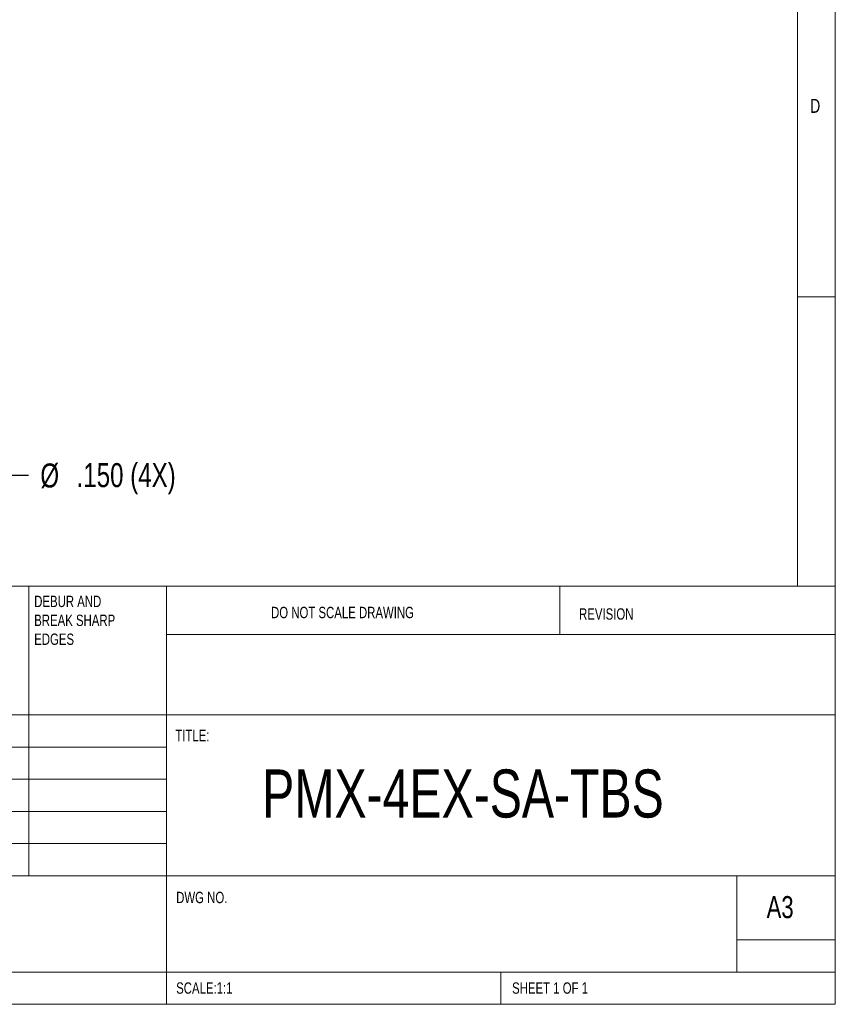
# Model space of a CAD drawing. Header units: inches. Extents: x 0.2 to 16.3, y 0.2 to 11.5.
# Tile 43 of 71: x 12.1 to 16.3, y 0.2 to 5.3. Entities that reach past the tile are written whole.
import ezdxf

# ---------------------------------------------------------------- set-up
doc = ezdxf.new("R2010")
doc.units = ezdxf.units.IN
doc.header["$MEASUREMENT"] = 0
doc.layers.add('FORMAT', color=7, linetype='Continuous')
doc.styles.add('SLDTEXTSTYLE0', font='TXT', dxfattribs={"width": 0.75})
doc.dimstyles.new('SLDDIMSTYLE3', dxfattribs={"dimtxt": 0.125, "dimasz": 0.13, "dimexe": 0, "dimexo": 0.0625, "dimgap": 0.03125, "dimtad": 0, "dimtih": 1, "dimtoh": 1, "dimdec": 3, "dimzin": 12, "dimdsep": 46, "dimtxsty": 'Standard', "dimsah": 1, "dimcen": 0.09, "dimadec": 0, "dimazin": 0, "dimtfac": 1, "dimtdec": 3, "dimtmove": 0, "dimatfit": 2, "dimfxl": 1, "dimtolj": 1, "dimtzin": 12, "dimarcsym": 0})

# ---------------------------------------------------------------- blocks, each defined once
blk = doc.blocks.new('SW_NOTE_0')
at = {"color": 0, "linetype": 'Continuous', "lineweight": 0, "attachment_point": 1, "style": 'SLDTEXTSTYLE0'}
for s, insert, char_height in [('DEBUR AND ', (0, 0.0761), 0.05906), ('BREAK SHARP ', (0, -0.0223), 0.059055), ('EDGES', (0, -0.1207), 0.05906)]:
    blk.add_mtext(s, dxfattribs=dict(at, insert=insert, char_height=char_height))
blk = doc.blocks.new('*D18')
at = {"layer": 'FORMAT'}
for p, q in [((11.317, 4.0096), (11.1982, 4.2296)), ((11.317, 4.0096), (11.8892, 2.95)), ((11.8892, 2.95), (12.1392, 2.95))]:
    blk.add_line(p, q, dxfattribs=at)
blk.add_solid([(11.317, 4.0096), (11.2728, 4.1335), (11.2376, 4.1145)], dxfattribs=at)
at = {"layer": 'FORMAT', "char_height": 0.125, "attachment_point": 1, "style": 'SLDTEXTSTYLE0'}
for s, insert in [('.150 (4X)', (12.3903, 3.0129)), ('%%c', (12.2017, 3.011))]:
    blk.add_mtext(s, dxfattribs=dict(at, insert=insert))

msp = doc.modelspace()

# ---------------------------------------------------------------- linework, layer by layer
at = {"color": 7, "linetype": 'Continuous', "lineweight": 0}
for p, q in [((16.3386, 0.1969), (16.3386, 11.4961)), ((16.1417, 11.2992), (16.1417, 2.372)), ((16.1417, 3.878), (16.3386, 3.878)), ((8.9685, 2.372), (16.3386, 2.372)), ((12.1417, 2.372), (12.1417, 0.8661)), ((12.8583, 2.372), (12.8583, 0.1969)), ((14.9055, 2.1211), (14.9055, 2.372)), ((16.3386, 2.1211), (12.8583, 2.1211)), ((16.3386, 1.7028), (8.9685, 1.7028)), ((12.8583, 1.5354), (8.9685, 1.5354)), ((12.8583, 1.3681), (8.9685, 1.3681)), ((12.8583, 1.2008), (8.9685, 1.2008)), ((12.8583, 1.0335), (8.9685, 1.0335)), ((11.1181, 0.8661), (16.3386, 0.8661)), ((15.8268, 0.3642), (15.8268, 0.8661)), ((16.3386, 0.5315), (15.8268, 0.5315)), ((8.9685, 0.3642), (16.3386, 0.3642)), ((14.5984, 0.1969), (14.5984, 0.3642)), ((0.1969, 0.1969), (16.3386, 0.1969))]:
    msp.add_line(p, q, dxfattribs=at)

# ---------------------------------------------------------------- block references
msp.add_blockref('SW_NOTE_0', (12.1697, 2.2468), dxfattribs=at)

# ---------------------------------------------------------------- texts
at = {"color": 7, "linetype": 'Continuous', "lineweight": 0, "attachment_point": 1, "style": 'SLDTEXTSTYLE0'}
for s, insert, char_height in [('D', (16.2073, 4.9082), 0.0729), ('DO NOT SCALE DRAWING', (13.4022, 2.2651), 0.059055), ('REVISION', (15.005, 2.2573), 0.05906), ('TITLE:', (12.9038, 1.6251), 0.05906), ('PMX-4EX-SA-TBS', (13.356, 1.4187), 0.25), ('DWG NO.', (12.9084, 0.7822), 0.05906), ('A3', (15.9811, 0.7599), 0.11458), ('SCALE:1:1', (12.9084, 0.311), 0.05906), ('SHEET 1 OF 1', (14.6566, 0.311), 0.059055)]:
    msp.add_mtext(s, dxfattribs=dict(at, insert=insert, char_height=char_height))

# ---------------------------------------------------------------- dimensions: what is measured, and where the dimension line sits
at = {"layer": 'FORMAT'}
dim = msp.add_radius_dim(center=(11.3527, 3.9437), mpoint=(11.317, 4.0096), text='%%c.150 (4X)', dimstyle='SLDDIMSTYLE3', override={"dimpost": '<>'}, dxfattribs=at)
dim.commit()
dim.dimension.update_dxf_attribs({"geometry": '*D18', "text_midpoint": (12.6391, 2.95), "dimtype": 164})

doc.saveas('drawing.dxf')
